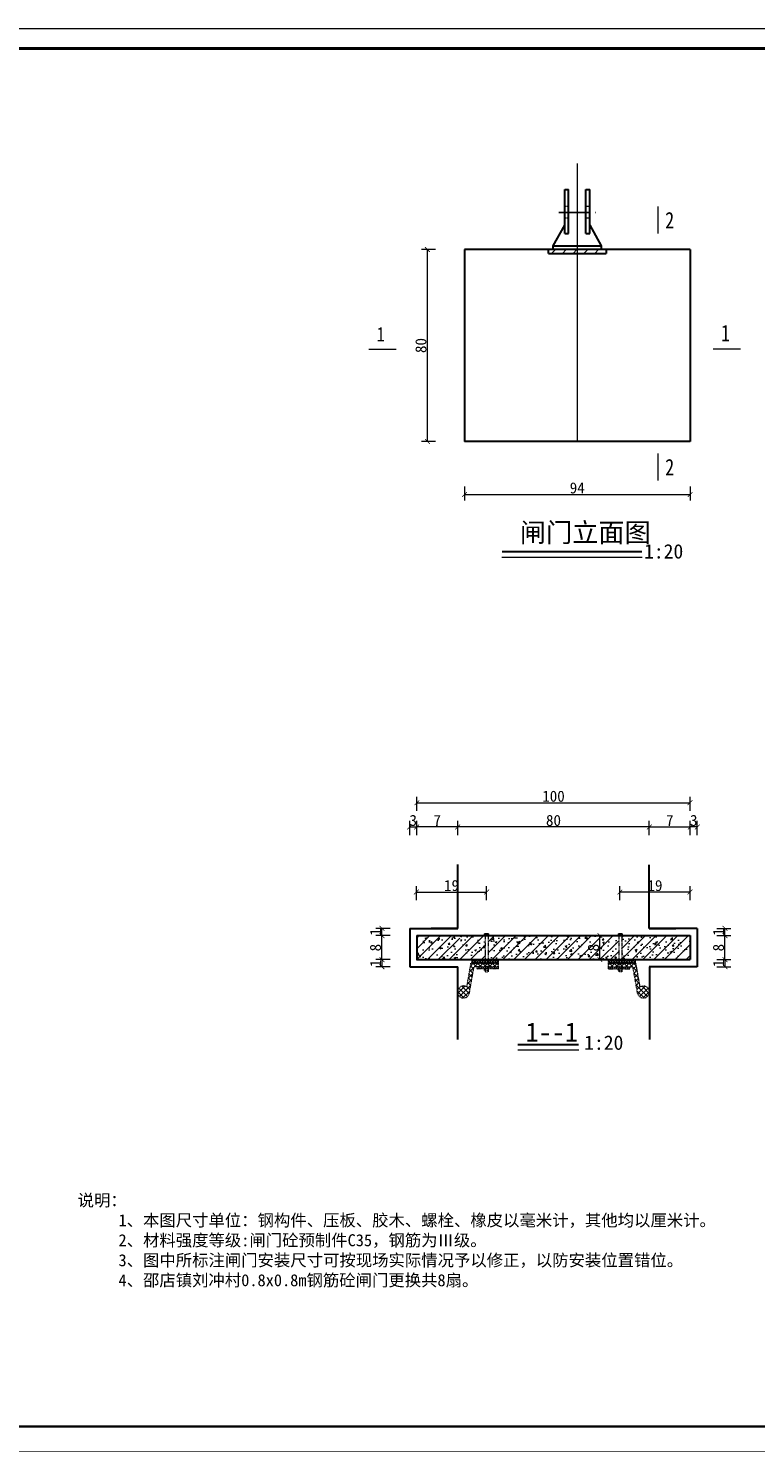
# Model space of a CAD drawing. Extents: x 36231 to 595326, y 3059 to 3871788.
# Tile 106 of 143: x 587140 to 587292, y 3866156 to 3866452. Entities that reach past the tile are written whole.
import ezdxf
from ezdxf.lldxf.tags import DXFTag

# ---------------------------------------------------------------- set-up
doc = ezdxf.new("R2010")
doc.units = 0
doc.header["$PDMODE"] = 32
doc.header["$PDSIZE"] = 0.2
doc.linetypes.add('CENTER', pattern=[50.800000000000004, 31.75, -6.35, 6.35, -6.35])
doc.linetypes.add('HIDDEN', pattern=[0.375, 0.25, -0.125])
doc.layers.get('0').update_dxf_attribs({"linetype": 'CONTINUOUS'})
doc.layers.get('Defpoints').update_dxf_attribs({"linetype": 'CONTINUOUS'})
for name, color, linetype, lineweight in [('0.09标注线', 3, 'CONTINUOUS', 9), ('0.13文字', 3, 'CONTINUOUS', 13), ('图框１', 5, 'CONTINUOUS', 60), ('文字层', 7, 'CONTINUOUS', 15), ('标注线', 7, 'CONTINUOUS', 18), ('粗实线', 1, 'CONTINUOUS', 40), ('细实线', 3, 'CONTINUOUS', 20), ('虚线', 251, 'HIDDEN', 15), ('轮廓西线', 1, 'CONTINUOUS', 15)]:
    doc.layers.add(name, color=color, linetype=linetype, lineweight=lineweight)
doc.layers.add('图层4', color=255, linetype='CONTINUOUS')
doc.layers.add('点划线', color=3, linetype='CENTER')
doc.styles.add('-仿宋_GB2312', font='仿宋_GB2312_0.ttf')
tags = doc.linetypes.add('DASHDOT2', pattern=[0.5, 0.25, -0.125, 0, -0.125]).pattern_tags.tags
tags[10:11] = [DXFTag(74, 4), DXFTag(75, 0), DXFTag(340, '0'), DXFTag(46, 1.0), DXFTag(50, 0.0), DXFTag(44, 0.0), DXFTag(45, 0.0)]
tags[8:9] = [DXFTag(74, 4), DXFTag(75, 0), DXFTag(340, '0'), DXFTag(46, 1.0), DXFTag(50, 0.0), DXFTag(44, 0.0), DXFTag(45, 0.0)]
tags[6:7] = [DXFTag(74, 4), DXFTag(75, 0), DXFTag(340, '0'), DXFTag(46, 1.0), DXFTag(50, 0.0), DXFTag(44, 0.0), DXFTag(45, 0.0)]
tags[4:5] = [DXFTag(74, 4), DXFTag(75, 0), DXFTag(340, '0'), DXFTag(46, 1.0), DXFTag(50, 0.0), DXFTag(44, 0.0), DXFTag(45, 0.0)]
doc.dimstyles.new('zzzz STANDARD', dxfattribs={"dimtxt": 2.3, "dimasz": 1, "dimexe": 1.25, "dimexo": 1.5, "dimgap": 0.2, "dimtad": 1, "dimdec": 0, "dimlfac": 10, "dimzin": 0, "dimdsep": 46, "dimtxsty": '-仿宋_GB2312', "dimblk": 'ARCHTICK', "dimcen": 0.09, "dimadec": 0, "dimazin": 0, "dimtfac": 1, "dimtdec": 0, "dimtix": 1, "dimtmove": 2, "dimatfit": 3, "dimfxl": 1.7, "dimfxlon": 1, "dimtolj": 1, "dimtzin": 0, "dimlwd": 9, "dimlwe": 9, "dimarcsym": 0})

# ---------------------------------------------------------------- blocks, each defined once
blk = doc.blocks.new('_ARCHTICK')
at = {"color": 0, "linetype": 'ByBlock', "const_width": 0.15}
blk.add_lwpolyline([(-0.5, -0.5), (0.5, 0.5)], dxfattribs=at)
blk = doc.blocks.new('*D831')
at = {"layer": 'Defpoints', "color": 0, "lineweight": 13}
for p in [(587213.7797133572, 3866256.594378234), (587219.5607642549, 3866256.594378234), (587221.010764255, 3866258.094378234)]:
    blk.add_point(p, dxfattribs=at)
at = {"layer": '细实线', "color": 0, "lineweight": 9}
for p, q in [((587215.4797133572, 3866258.094378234), (587212.5297133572, 3866258.094378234)), ((587215.4797133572, 3866256.594378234), (587212.5297133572, 3866256.594378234)), ((587213.7797133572, 3866258.094378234), (587213.7797133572, 3866256.594378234))]:
    blk.add_line(p, q, dxfattribs=at)
for p, rotation in [((587213.7797133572, 3866258.094378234), 90), ((587213.7797133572, 3866256.594378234), 270)]:
    blk.add_blockref('_ARCHTICK', p, dxfattribs=dict(at, rotation=rotation))
at = {"layer": '细实线', "color": 0, "lineweight": 9, "insert": (587212.4297133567, 3866257.344378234), "char_height": 2.3, "attachment_point": 5, "rotation": 90, "style": '-仿宋_GB2312'}
blk.add_mtext('\\A1;1', dxfattribs=at)
blk = doc.blocks.new('*D832')
at = {"layer": 'Defpoints', "color": 0, "lineweight": 13}
for p in [(587213.7797133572, 3866264.594378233), (587220.3893356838, 3866264.594378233), (587221.010764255, 3866263.094378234)]:
    blk.add_point(p, dxfattribs=at)
at = {"layer": '细实线', "color": 0, "lineweight": 9}
for p, q in [((587215.4797133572, 3866264.594378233), (587212.5297133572, 3866264.594378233)), ((587215.4797133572, 3866263.094378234), (587212.5297133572, 3866263.094378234)), ((587213.7797133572, 3866263.094378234), (587213.7797133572, 3866264.594378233))]:
    blk.add_line(p, q, dxfattribs=at)
for p, rotation in [((587213.7797133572, 3866264.594378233), 90), ((587213.7797133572, 3866263.094378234), 270)]:
    blk.add_blockref('_ARCHTICK', p, dxfattribs=dict(at, rotation=rotation))
at = {"layer": '细实线', "color": 0, "lineweight": 9, "insert": (587212.4297133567, 3866263.844378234), "char_height": 2.3, "attachment_point": 5, "rotation": 90, "style": '-仿宋_GB2312'}
blk.add_mtext('\\A1;1', dxfattribs=at)
blk = doc.blocks.new('*D822')
at = {"layer": 'Defpoints', "color": 0, "lineweight": 13}
for p in [(587221.010764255, 3866285.750641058), (587219.5607642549, 3866262.435650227), (587221.010764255, 3866258.935650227)]:
    blk.add_point(p, dxfattribs=at)
at = {"layer": '细实线', "color": 0, "lineweight": 9}
for p, q in [((587219.5607642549, 3866284.050641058), (587219.5607642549, 3866287.000641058)), ((587221.010764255, 3866284.050641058), (587221.010764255, 3866287.000641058)), ((587219.5607642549, 3866285.750641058), (587221.010764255, 3866285.750641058))]:
    blk.add_line(p, q, dxfattribs=at)
at = {"layer": '细实线', "color": 0, "lineweight": 9, "rotation": 180}
blk.add_blockref('_ARCHTICK', (587219.5607642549, 3866285.750641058), dxfattribs=at)
at = {"layer": '细实线', "color": 0, "lineweight": 9}
blk.add_blockref('_ARCHTICK', (587221.010764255, 3866285.750641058), dxfattribs=at)
at = {"layer": '细实线', "color": 0, "lineweight": 9, "insert": (587220.2857642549, 3866287.100641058), "char_height": 2.3, "attachment_point": 5, "style": '-仿宋_GB2312'}
blk.add_mtext('\\A1;3', dxfattribs=at)
blk = doc.blocks.new('*D833')
at = {"layer": 'Defpoints', "color": 0, "lineweight": 13}
for p in [(587278.010764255, 3866258.094378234), (587279.4607642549, 3866256.594378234), (587285.2418151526, 3866256.594378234)]:
    blk.add_point(p, dxfattribs=at)
at = {"layer": '细实线', "color": 0, "lineweight": 9}
for p, q in [((587283.5418151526, 3866258.094378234), (587286.4918151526, 3866258.094378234)), ((587283.5418151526, 3866256.594378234), (587286.4918151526, 3866256.594378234)), ((587285.2418151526, 3866258.094378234), (587285.2418151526, 3866256.594378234))]:
    blk.add_line(p, q, dxfattribs=at)
for p, rotation in [((587285.2418151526, 3866258.094378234), 90), ((587285.2418151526, 3866256.594378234), 270)]:
    blk.add_blockref('_ARCHTICK', p, dxfattribs=dict(at, rotation=rotation))
at = {"layer": '细实线', "color": 0, "lineweight": 9, "insert": (587283.891815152, 3866257.344378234), "char_height": 2.3, "attachment_point": 5, "rotation": 90, "style": '-仿宋_GB2312'}
blk.add_mtext('\\A1;1', dxfattribs=at)
blk = doc.blocks.new('*D823')
at = {"layer": 'Defpoints', "color": 0, "lineweight": 13}
for p in [(587278.010764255, 3866285.750641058), (587269.4607642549, 3866262.435650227), (587278.010764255, 3866258.935650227)]:
    blk.add_point(p, dxfattribs=at)
at = {"layer": '细实线', "color": 0, "lineweight": 9}
for p, q in [((587269.4607642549, 3866284.050641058), (587269.4607642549, 3866287.000641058)), ((587278.010764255, 3866284.050641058), (587278.010764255, 3866287.000641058)), ((587269.4607642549, 3866285.750641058), (587278.010764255, 3866285.750641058))]:
    blk.add_line(p, q, dxfattribs=at)
at = {"layer": '细实线', "color": 0, "lineweight": 9, "rotation": 180}
blk.add_blockref('_ARCHTICK', (587269.4607642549, 3866285.750641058), dxfattribs=at)
at = {"layer": '细实线', "color": 0, "lineweight": 9}
blk.add_blockref('_ARCHTICK', (587278.010764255, 3866285.750641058), dxfattribs=at)
at = {"layer": '细实线', "color": 0, "lineweight": 9, "insert": (587273.7357642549, 3866287.100641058), "char_height": 2.3, "attachment_point": 5, "style": '-仿宋_GB2312'}
blk.add_mtext('\\A1;7', dxfattribs=at)
blk = doc.blocks.new('*D834')
at = {"layer": 'Defpoints', "color": 0, "lineweight": 13}
for p in [(587278.010764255, 3866263.094378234), (587278.6321928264, 3866264.594378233), (587285.2418151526, 3866264.594378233)]:
    blk.add_point(p, dxfattribs=at)
at = {"layer": '细实线', "color": 0, "lineweight": 9}
for p, q in [((587283.5418151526, 3866264.594378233), (587286.4918151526, 3866264.594378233)), ((587283.5418151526, 3866263.094378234), (587286.4918151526, 3866263.094378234)), ((587285.2418151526, 3866263.094378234), (587285.2418151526, 3866264.594378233))]:
    blk.add_line(p, q, dxfattribs=at)
for p, rotation in [((587285.2418151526, 3866264.594378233), 90), ((587285.2418151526, 3866263.094378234), 270)]:
    blk.add_blockref('_ARCHTICK', p, dxfattribs=dict(at, rotation=rotation))
at = {"layer": '细实线', "color": 0, "lineweight": 9, "insert": (587283.891815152, 3866263.844378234), "char_height": 2.3, "attachment_point": 5, "rotation": 90, "style": '-仿宋_GB2312'}
blk.add_mtext('\\A1;1', dxfattribs=at)
blk = doc.blocks.new('*D825')
at = {"layer": 'Defpoints', "color": 0, "lineweight": 13}
for p in [(587278.010764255, 3866285.750641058), (587279.4607642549, 3866262.435650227), (587278.010764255, 3866258.935650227)]:
    blk.add_point(p, dxfattribs=at)
at = {"layer": '细实线', "color": 0, "lineweight": 9}
for p, q in [((587278.010764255, 3866284.050641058), (587278.010764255, 3866287.000641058)), ((587279.4607642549, 3866284.050641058), (587279.4607642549, 3866287.000641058)), ((587279.4607642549, 3866285.750641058), (587278.010764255, 3866285.750641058))]:
    blk.add_line(p, q, dxfattribs=at)
at = {"layer": '细实线', "color": 0, "lineweight": 9, "rotation": 180}
blk.add_blockref('_ARCHTICK', (587278.010764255, 3866285.750641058), dxfattribs=at)
at = {"layer": '细实线', "color": 0, "lineweight": 9}
blk.add_blockref('_ARCHTICK', (587279.4607642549, 3866285.750641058), dxfattribs=at)
at = {"layer": '细实线', "color": 0, "lineweight": 9, "insert": (587278.7357642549, 3866287.100641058), "char_height": 2.3, "attachment_point": 5, "style": '-仿宋_GB2312'}
blk.add_mtext('\\A1;3', dxfattribs=at)
blk = doc.blocks.new('*D826')
at = {"layer": 'Defpoints', "color": 0, "lineweight": 13}
for p in [(587229.5607642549, 3866285.750641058), (587229.5607642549, 3866277.90674883), (587269.4607642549, 3866277.857225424)]:
    blk.add_point(p, dxfattribs=at)
at = {"layer": '细实线', "color": 0, "lineweight": 9}
for p, q in [((587229.5607642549, 3866284.050641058), (587229.5607642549, 3866287.000641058)), ((587269.4607642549, 3866284.050641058), (587269.4607642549, 3866287.000641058)), ((587269.4607642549, 3866285.750641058), (587229.5607642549, 3866285.750641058))]:
    blk.add_line(p, q, dxfattribs=at)
at = {"layer": '细实线', "color": 0, "lineweight": 9, "rotation": 180}
blk.add_blockref('_ARCHTICK', (587229.5607642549, 3866285.750641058), dxfattribs=at)
at = {"layer": '细实线', "color": 0, "lineweight": 9}
blk.add_blockref('_ARCHTICK', (587269.4607642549, 3866285.750641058), dxfattribs=at)
at = {"layer": '细实线', "color": 0, "lineweight": 9, "insert": (587249.510764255, 3866287.100641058), "char_height": 2.3, "attachment_point": 5, "style": '-仿宋_GB2312'}
blk.add_mtext('\\A1;80', dxfattribs=at)
blk = doc.blocks.new('*D827')
at = {"layer": 'Defpoints', "color": 0, "lineweight": 13}
for p in [(587221.010764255, 3866285.750641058), (587221.010764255, 3866284.050641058), (587229.5607642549, 3866277.90674883)]:
    blk.add_point(p, dxfattribs=at)
at = {"layer": '细实线', "color": 0, "lineweight": 9}
for p, q in [((587221.010764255, 3866285.550641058), (587221.010764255, 3866287.000641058)), ((587229.5607642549, 3866284.050641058), (587229.5607642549, 3866287.000641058)), ((587229.5607642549, 3866285.750641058), (587221.010764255, 3866285.750641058))]:
    blk.add_line(p, q, dxfattribs=at)
at = {"layer": '细实线', "color": 0, "lineweight": 9, "rotation": 180}
blk.add_blockref('_ARCHTICK', (587221.010764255, 3866285.750641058), dxfattribs=at)
at = {"layer": '细实线', "color": 0, "lineweight": 9}
blk.add_blockref('_ARCHTICK', (587229.5607642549, 3866285.750641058), dxfattribs=at)
at = {"layer": '细实线', "color": 0, "lineweight": 9, "insert": (587225.2857642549, 3866287.100641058), "char_height": 2.3, "attachment_point": 5, "style": '-仿宋_GB2312'}
blk.add_mtext('\\A1;7', dxfattribs=at)
blk = doc.blocks.new('eesz')
at = {"layer": '图框１', "color": 7, "const_width": 0.46666665}
blk.add_lwpolyline([(25244.47424427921, -497.5989567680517), (25244.47424427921, -1980.561866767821), (27344.47416927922, -1980.561866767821), (27344.47416927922, -497.5989567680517)], close=True, dxfattribs=at)
blk.add_lwpolyline([(25244.47424427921, -497.5989567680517), (25244.47424427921, -1980.561866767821), (27344.47416927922, -1980.561866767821), (27344.47416927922, -497.5989567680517)], close=True, dxfattribs=at)
at = {"layer": '图框１', "color": 5, "const_width": 0.46666665}
blk.add_lwpolyline([(25244.47424427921, -497.5989567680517), (25244.47424427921, -1980.561866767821), (27344.47416927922, -1980.561866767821), (27344.47416927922, -497.5989567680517)], close=True, dxfattribs=at)
at = {"layer": '图框１', "color": 7}
blk.add_lwpolyline([(25322.25201927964, -518.3396967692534, 3.111110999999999, 3.111110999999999, 0), (27318.54824427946, -518.3396967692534, 2.592592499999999, 2.592592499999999, 0), (27318.54824427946, -1954.635941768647, 2.592592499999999, 2.592592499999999, 0), (25322.25201927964, -1954.635941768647, 2.592592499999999, 2.592592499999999, 0)], format="xyseb", close=True, dxfattribs=at)
blk.add_lwpolyline([(25322.25201927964, -518.3396967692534, 3.111110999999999, 3.111110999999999, 0), (27318.54824427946, -518.3396967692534, 2.592592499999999, 2.592592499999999, 0), (27318.54824427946, -1954.635941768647, 2.592592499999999, 2.592592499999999, 0), (25322.25201927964, -1954.635941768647, 2.592592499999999, 2.592592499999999, 0)], format="xyseb", close=True, dxfattribs=at)
at = {"layer": '图框１', "color": 5}
blk.add_lwpolyline([(25322.25201927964, -518.3396967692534, 3.111110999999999, 3.111110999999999, 0), (27318.54824427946, -518.3396967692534, 2.592592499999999, 2.592592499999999, 0), (27318.54824427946, -1954.635941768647, 2.592592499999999, 2.592592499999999, 0), (25322.25201927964, -1954.635941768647, 2.592592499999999, 2.592592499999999, 0)], format="xyseb", close=True, dxfattribs=at)
blk = doc.blocks.new('*D2063')
at = {"layer": 'Defpoints', "color": 0, "lineweight": 13}
for p in [(587259.1810198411, 3866263.094378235), (587259.1810198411, 3866263.094378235), (587259.1810198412, 3866258.094378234)]:
    blk.add_point(p, dxfattribs=at)
at = {"layer": '细实线', "color": 0, "lineweight": 9}
for p, q in [((587259.1810198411, 3866263.094378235), (587257.9310198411, 3866263.094378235)), ((587259.1810198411, 3866258.094378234), (587259.1810198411, 3866263.094378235)), ((587259.1810198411, 3866258.094378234), (587257.9310198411, 3866258.094378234))]:
    blk.add_line(p, q, dxfattribs=at)
for p, rotation in [((587259.1810198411, 3866263.094378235), 90), ((587259.1810198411, 3866258.094378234), 270)]:
    blk.add_blockref('_ARCHTICK', p, dxfattribs=dict(at, rotation=rotation))
at = {"layer": '细实线', "color": 0, "lineweight": 9, "insert": (587257.8310198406, 3866260.594378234), "char_height": 2.3, "attachment_point": 5, "rotation": 90, "style": '-仿宋_GB2312'}
blk.add_mtext('\\A1;8', dxfattribs=at)
blk = doc.blocks.new('*D2065')
at = {"layer": 'Defpoints', "color": 0, "lineweight": 13}
for p in [(587263.3450890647, 3866272.181941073), (587277.9607642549, 3866263.094378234), (587263.3450890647, 3866255.527032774)]:
    blk.add_point(p, dxfattribs=at)
at = {"layer": '细实线', "color": 0, "lineweight": 9}
for p, q in [((587263.3450890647, 3866270.481941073), (587263.3450890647, 3866273.431941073)), ((587277.9607642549, 3866272.181941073), (587263.3450890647, 3866272.181941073)), ((587277.9607642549, 3866270.481941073), (587277.9607642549, 3866273.431941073))]:
    blk.add_line(p, q, dxfattribs=at)
at = {"layer": '细实线', "color": 0, "lineweight": 9, "rotation": 180}
blk.add_blockref('_ARCHTICK', (587263.3450890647, 3866272.181941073), dxfattribs=at)
at = {"layer": '细实线', "color": 0, "lineweight": 9}
blk.add_blockref('_ARCHTICK', (587277.9607642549, 3866272.181941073), dxfattribs=at)
at = {"layer": '细实线', "color": 0, "lineweight": 9, "insert": (587270.6529266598, 3866273.531941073), "char_height": 2.3, "attachment_point": 5, "style": '-仿宋_GB2312'}
blk.add_mtext('\\A1;19', dxfattribs=at)

msp = doc.modelspace()

# ---------------------------------------------------------------- hatches: boundary and pattern name
at = {"layer": '0.09标注线', "lineweight": 13}
h = msp.add_hatch(dxfattribs=at)
h.set_pattern_fill('ANSI31', color=256, scale=0.5, style=0)
h.set_pattern_definition([(45, (587221.010764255, 3866258.094378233), (-1.122532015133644, 1.122532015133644), [])])
h.paths.add_polyline_path([(587278.0107642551, 3866258.094378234), (587278.010764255, 3866263.094378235), (587269.0232642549, 3866263.094378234), (587269.0232642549, 3866262.182041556, -0.5773502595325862), (587268.8635538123, 3866262.089832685, 0.1316525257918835), (587268.9167906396, 3866262.075567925, 0.4142135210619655), (587269.0232642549, 3866262.182041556), (587269.0232642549, 3866263.094378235), (587263.6950890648, 3866263.094378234), (587263.6950890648, 3866258.094378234), (587266.4950890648, 3866258.094378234)])
h.paths.add_polyline_path([(587263.0950890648, 3866258.094378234), (587263.0950890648, 3866263.094378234), (587235.926439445, 3866263.094378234), (587235.926439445, 3866258.094378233), (587238.1264394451, 3866258.094378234)])
h.paths.add_polyline_path([(587235.3264394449, 3866258.094378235), (587235.326439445, 3866263.094378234), (587230.2112115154, 3866263.094378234), (587230.2112115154, 3866262.182041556, -1.000033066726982), (587229.9982642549, 3866262.182041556), (587229.9982642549, 3866263.094378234), (587222.6232642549, 3866263.094378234), (587222.6232642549, 3866262.182041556, -1), (587222.4103169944, 3866262.182041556), (587222.4103169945, 3866263.094378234), (587221.0107642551, 3866263.094378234), (587221.010764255, 3866258.094378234)])
h.paths.add_polyline_path([(587256.0613004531, 3866258.682891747), (587256.0613004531, 3866262.50586472), (587259.5113004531, 3866262.50586472), (587259.5113004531, 3866258.682891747)], flags=24)
h = msp.add_hatch(dxfattribs=at)
h.set_pattern_fill('AR-CONC', color=256, scale=0.02, style=0)
h.set_pattern_definition([(49.99999999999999, (587221.010764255, 3866258.094378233), (3.64369337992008, -0.3187817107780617), [0.381, -4.191000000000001]), (355, (587221.010764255, 3866258.094378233), (-0.7048565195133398, 3.8211328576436), [0.3048, -3.3528]), (100.451, (587221.314404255, 3866258.067813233), (2.938850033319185, 3.502333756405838), [0.3238, -3.5618]), (46.18420000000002, (587221.010764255, 3866259.110378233), (5.421580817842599, -0.8408465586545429), [0.5714999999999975, -6.28649999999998]), (96.6356, (587221.462562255, 3866259.040308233), (4.748084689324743, 4.948511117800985), [0.4857, -5.3427]), (351.1840000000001, (587221.010764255, 3866259.110378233), (4.748092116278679, 4.948502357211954), [0.4572, -5.0292]), (21, (587221.518764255, 3866258.856378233), (3.032297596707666, -2.04531037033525), [0.381, -4.191000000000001]), (326.0000000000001, (587221.518764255, 3866258.856378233), (1.236040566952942, 3.683759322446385), [0.3048, -3.3528]), (71.4514, (587221.771454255, 3866258.685936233), (4.268329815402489, 1.638457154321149), [0.3238, -3.5618]), (37.50000000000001, (587221.010764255, 3866258.094378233), (0.06177206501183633, 1.691100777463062), [0, -3.31216, 0, -3.4036, 0, -3.3655]), (7.499999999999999, (587221.010764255, 3866258.094378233), (1.336393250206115, 2.00361149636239), [0, -1.94056, 0, -3.23596, 0, -1.2827]), (327.5, (587219.877924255, 3866258.094378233), (2.711811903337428, -0.1145748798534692), [0, -1.27, 0, -3.9624, 0, -5.2578]), (317.5, (587219.369924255, 3866258.094378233), (2.962583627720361, 0.5085298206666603), [0, -1.651, 0, -2.63144, 0, -3.7338])])
h.paths.add_polyline_path([(587263.6950890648, 3866258.094378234), (587266.4950890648, 3866258.094378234), (587278.0107642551, 3866258.094378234), (587278.010764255, 3866263.094378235), (587269.0232642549, 3866263.094378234), (587269.0232642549, 3866262.182041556, -0.5773502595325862), (587268.8635538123, 3866262.089832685, 0.1316525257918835), (587268.9167906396, 3866262.075567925, 0.4142135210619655), (587269.0232642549, 3866262.182041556), (587269.0232642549, 3866263.094378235), (587263.6950890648, 3866263.094378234)])
h.paths.add_polyline_path([(587235.9264394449, 3866263.094378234), (587235.926439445, 3866258.094378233), (587238.1264394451, 3866258.094378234), (587263.0950890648, 3866258.094378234), (587263.0950890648, 3866263.094378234)])
h.paths.add_polyline_path([(587230.2112115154, 3866263.094378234), (587230.2112115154, 3866262.182041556, -1.000033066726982), (587229.9982642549, 3866262.182041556), (587229.9982642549, 3866263.094378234), (587222.6232642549, 3866263.094378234), (587222.6232642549, 3866262.182041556, -1), (587222.4103169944, 3866262.182041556), (587222.4103169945, 3866263.094378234), (587221.0107642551, 3866263.094378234), (587221.010764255, 3866258.094378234), (587235.3264394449, 3866258.094378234), (587235.326439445, 3866263.094378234)])
h.paths.add_polyline_path([(587256.0613004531, 3866258.682891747), (587256.0613004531, 3866262.50586472), (587259.5113004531, 3866262.50586472), (587259.5113004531, 3866258.682891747)], flags=24)
at = {"layer": '标注线'}
h = msp.add_hatch(dxfattribs=at)
h.set_pattern_fill('ANSI31', scale=0.5, style=0)
h.set_pattern_definition([(45, (585288.1742030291, 3864608.27430203), (-1.122532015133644, 1.122532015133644), [])])
h.paths.add_polyline_path([(587260.4557528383, 3866406.121545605), (587248.4557528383, 3866406.121545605), (587248.4557528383, 3866405.321545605), (587260.4557528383, 3866405.321545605)])
at = {"layer": '虚线', "ltscale": 0.1}
h = msp.add_hatch(dxfattribs=at)
h.set_pattern_fill('ANSI37', scale=0.45, angle=180, style=0)
h.set_pattern_definition([(135, (583921.5651220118, 3865643.547618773), (0.5051394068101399, 0.50513940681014), []), (45.00000000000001, (583921.5651220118, 3865643.547618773), (0.50513940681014, -0.5051394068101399), [])])
h.paths.add_polyline_path([(587231.9868565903, 3866251.127318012, -3.353267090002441), (587231.447189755, 3866252.385793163), (587232.3215220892, 3866257.344378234), (587238.0715220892, 3866257.344378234), (587238.0715220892, 3866256.594378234), (587232.9508468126, 3866256.594378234)])
h = msp.add_hatch(dxfattribs=at)
h.set_pattern_fill('_USER', scale=0.375, angle=135, style=0, double=1, pattern_type=0)
h.set_pattern_definition([(225, (585886.1196602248, 3865790.405275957), (-0.2651650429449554, 0.2651650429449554), []), (135, (585886.1196602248, 3865790.405275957), (0.2651650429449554, 0.2651650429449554), [])])
h.paths.add_polyline_path([(587232.4715220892, 3866257.344378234), (587232.4715220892, 3866258.094378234), (587238.0715220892, 3866258.094378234), (587238.0715220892, 3866257.344378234)])
h = msp.add_hatch(dxfattribs=at)
h.set_pattern_fill('ANSI31', scale=0.1, angle=180, style=0)
h.set_pattern_definition([(135, (585886.1196602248, 3865792.544515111), (0.2245064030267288, 0.2245064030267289), [])])
h.paths.add_polyline_path([(587238.0715220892, 3866256.194378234), (587233.5715220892, 3866256.194378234), (587233.5715220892, 3866256.594378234), (587238.0715220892, 3866256.594378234)])
h = msp.add_hatch(dxfattribs=at)
h.set_pattern_fill('_USER', scale=0.375, angle=135, style=0, double=1, pattern_type=0)
h.set_pattern_definition([(315, (588612.8969509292, 3865790.405275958), (0.2651650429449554, 0.2651650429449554), []), (45.00000000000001, (588612.8969509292, 3865790.405275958), (-0.2651650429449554, 0.2651650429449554), [])])
h.paths.add_polyline_path([(587266.5450890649, 3866257.344378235), (587266.5450890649, 3866258.094378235), (587260.9450890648, 3866258.094378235), (587260.9450890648, 3866257.344378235)])
h = msp.add_hatch(dxfattribs=at)
h.set_pattern_fill('ANSI37', scale=0.45, angle=180, style=0)
h.set_pattern_definition([(45.00000000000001, (590577.4514891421, 3865643.547618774), (-0.5051394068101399, 0.50513940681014), []), (135, (590577.4514891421, 3865643.547618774), (-0.50513940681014, -0.5051394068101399), [])])
h.paths.add_polyline_path([(587267.0297545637, 3866251.127318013, 3.353267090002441), (587267.5694213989, 3866252.385793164), (587266.6950890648, 3866257.344378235), (587260.9450890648, 3866257.344378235), (587260.9450890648, 3866256.594378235), (587266.0657643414, 3866256.594378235)])
h = msp.add_hatch(dxfattribs=at)
h.set_pattern_fill('ANSI31', scale=0.1, angle=180, style=0)
h.set_pattern_definition([(45.00000000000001, (588612.8969509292, 3865792.544515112), (-0.2245064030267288, 0.2245064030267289), [])])
h.paths.add_polyline_path([(587260.9450890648, 3866256.194378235), (587265.4450890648, 3866256.194378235), (587265.4450890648, 3866256.594378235), (587260.9450890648, 3866256.594378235)])

# ---------------------------------------------------------------- linework, layer by layer
at = {"layer": '0.13文字', "lineweight": 13}
msp.add_line((590756.6746656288, 3866452.176404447), (583564.2750096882, 3866452.176404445), dxfattribs=at)
at = {"layer": '图层4', "color": 7}
for p, q in [((587235.1715220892, 3866263.494378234), (587235.1715220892, 3866263.094378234)), ((587235.9715220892, 3866263.494378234), (587235.1715220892, 3866263.494378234)), ((587235.9715220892, 3866263.494378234), (587235.9715220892, 3866263.094378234)), ((587263.0450890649, 3866263.494378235), (587263.8450890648, 3866263.494378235)), ((587263.0450890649, 3866263.494378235), (587263.0450890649, 3866263.094378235)), ((587263.8450890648, 3866263.494378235), (587263.8450890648, 3866263.094378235))]:
    msp.add_line(p, q, dxfattribs=at)
at = {"layer": '标注线', "color": 7}
for p, q in [((587238.7700516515, 3866341.974361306), (587267.98094927, 3866341.974361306)), ((587242.0495510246, 3866239.281289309), (587254.7611303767, 3866239.281289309))]:
    msp.add_line(p, q, dxfattribs=at)
for points, const_width in [([(587271.2894965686, 3866409.407499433), (587271.2894965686, 3866415.148706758)], 0.28), ([(587216.7703362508, 3866385.356633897), (587211.0291289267, 3866385.356633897)], 0.28), ([(587288.4806368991, 3866385.378430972), (587282.739429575, 3866385.378430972)], 0.28), ([(587271.2894965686, 3866357.921908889), (587271.2894965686, 3866363.663116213)], 0.28), ([(587238.7700516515, 3866343.155677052), (587267.98094927, 3866343.155677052)], 0.4), ([(587242.0495510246, 3866240.355249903), (587254.7611303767, 3866240.355249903)], 0.4)]:
    msp.add_lwpolyline(points, dxfattribs=dict(at, const_width=const_width))
at = {"layer": '点划线', "color": 7, "ltscale": 0.2}
msp.add_line((587250.6448222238, 3866413.871545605), (587258.3550739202, 3866413.871545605), dxfattribs=at)
at = {"layer": '细实线', "color": 1, "linetype": 'DASHDOT2', "ltscale": 9}
msp.add_line((587254.4557528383, 3866424.070886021), (587254.4557528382, 3866366.121545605), dxfattribs=at)
at = {"layer": '细实线', "ltscale": 8}
msp.add_line((587221.010764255, 3866258.094378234), (587221.010764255, 3866260.594378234), dxfattribs=at)
at = {"layer": '虚线', "color": 7}
for p, q in [((587251.8557528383, 3866415.151545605), (587252.6557528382, 3866415.151545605)), ((587256.2557528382, 3866415.151545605), (587257.0557528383, 3866415.151545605)), ((587251.8557528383, 3866412.751545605), (587252.6557528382, 3866412.751545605)), ((587256.2557528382, 3866412.751545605), (587257.0557528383, 3866412.751545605))]:
    msp.add_line(p, q, dxfattribs=at)
at = {"layer": '虚线', "color": 7, "ltscale": 0.1}
for p, q in [((587235.2715220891, 3866263.094378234), (587235.2715220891, 3866255.594378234)), ((587235.8715220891, 3866263.094378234), (587235.8715220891, 3866255.594378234)), ((587263.1450890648, 3866263.094378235), (587263.1450890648, 3866255.594378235)), ((587263.7450890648, 3866263.094378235), (587263.7450890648, 3866255.594378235)), ((587231.447189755, 3866252.385793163), (587232.3215220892, 3866257.344378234)), ((587231.9868565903, 3866251.127318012), (587232.9508468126, 3866256.594378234)), ((587238.0715220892, 3866257.344378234), (587232.3215220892, 3866257.344378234)), ((587232.4715220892, 3866258.094378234), (587232.4715220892, 3866257.344378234)), ((587232.4715220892, 3866257.344378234), (587238.0715220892, 3866257.344378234)), ((587238.0715220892, 3866256.594378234), (587232.9508468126, 3866256.594378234)), ((587233.5715220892, 3866256.594378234), (587233.5715220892, 3866256.194378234)), ((587238.0715220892, 3866257.344378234), (587238.0715220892, 3866258.094378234)), ((587238.0715220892, 3866256.194378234), (587238.0715220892, 3866257.344378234)), ((587260.9450890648, 3866257.344378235), (587260.9450890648, 3866258.094378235)), ((587260.9450890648, 3866256.194378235), (587260.9450890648, 3866257.344378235)), ((587260.9450890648, 3866257.344378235), (587266.6950890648, 3866257.344378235)), ((587266.5450890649, 3866257.344378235), (587260.9450890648, 3866257.344378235)), ((587260.9450890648, 3866256.594378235), (587266.0657643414, 3866256.594378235)), ((587265.4450890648, 3866256.594378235), (587265.4450890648, 3866256.194378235)), ((587267.0297545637, 3866251.127318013), (587266.0657643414, 3866256.594378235)), ((587266.5450890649, 3866258.094378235), (587266.5450890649, 3866257.344378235)), ((587267.5694213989, 3866252.385793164), (587266.6950890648, 3866257.344378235)), ((587238.0715220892, 3866256.194378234), (587233.5715220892, 3866256.194378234)), ((587235.1715220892, 3866255.794378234), (587235.1715220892, 3866256.194378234)), ((587235.9715220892, 3866255.794378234), (587235.1715220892, 3866255.794378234)), ((587235.2715220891, 3866255.794378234), (587235.2715220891, 3866255.527032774)), ((587235.2715220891, 3866255.527032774), (587235.8715220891, 3866255.527032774)), ((587235.8715220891, 3866255.794378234), (587235.8715220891, 3866255.527032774)), ((587235.9715220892, 3866255.794378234), (587235.9715220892, 3866256.194378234)), ((587260.9450890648, 3866256.194378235), (587265.4450890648, 3866256.194378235)), ((587263.0450890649, 3866255.794378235), (587263.0450890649, 3866256.194378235)), ((587263.0450890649, 3866255.794378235), (587263.8450890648, 3866255.794378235)), ((587263.1450890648, 3866255.794378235), (587263.1450890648, 3866255.527032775)), ((587263.7450890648, 3866255.527032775), (587263.1450890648, 3866255.527032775)), ((587263.7450890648, 3866255.794378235), (587263.7450890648, 3866255.527032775)), ((587263.8450890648, 3866255.794378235), (587263.8450890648, 3866256.194378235))]:
    msp.add_line(p, q, dxfattribs=at)
for centre, start, end in [((587230.755846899, 3866251.344378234), 56.42182154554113, 349.9999999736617), ((587268.260764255, 3866251.344378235), 190.0000000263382, 123.5781784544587)]:
    msp.add_arc(centre, 1.25, start, end, dxfattribs=at)
at = {"layer": '轮廓西线', "color": 4, "lineweight": 30}
for p, q in [((587251.8557528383, 3866409.442366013), (587251.8557528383, 3866418.642366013)), ((587251.8650088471, 3866418.642338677), (587252.6650088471, 3866418.642338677)), ((587252.6557528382, 3866409.442366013), (587252.6557528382, 3866418.642366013)), ((587256.2557528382, 3866409.442366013), (587256.2557528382, 3866418.642366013)), ((587256.2650088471, 3866418.642338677), (587257.065008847, 3866418.642338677)), ((587257.0557528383, 3866409.442366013), (587257.0557528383, 3866418.642366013)), ((587249.4557528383, 3866406.921545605), (587251.8557528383, 3866411.201545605)), ((587257.0557528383, 3866411.201545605), (587259.4557528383, 3866406.921545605)), ((587251.8557528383, 3866409.442366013), (587252.6557528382, 3866409.442366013)), ((587256.2557528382, 3866409.442366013), (587257.0557528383, 3866409.442366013)), ((587230.9557528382, 3866406.121545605), (587230.9557528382, 3866366.121545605)), ((587277.9557528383, 3866406.121545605), (587230.9557528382, 3866406.121545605)), ((587248.4557528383, 3866405.321545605), (587248.4557528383, 3866406.121545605)), ((587248.4557528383, 3866405.321545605), (587260.4557528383, 3866405.321545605)), ((587249.4557528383, 3866406.921545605), (587259.4557528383, 3866406.921545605)), ((587249.4557528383, 3866406.121545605), (587249.4557528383, 3866406.921545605)), ((587259.4557528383, 3866406.921545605), (587259.4557528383, 3866406.121545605)), ((587260.4557528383, 3866406.121545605), (587260.4557528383, 3866405.321545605)), ((587277.9557528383, 3866406.121545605), (587277.9557528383, 3866366.121545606)), ((587277.9557528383, 3866366.121545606), (587230.9557528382, 3866366.121545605)), ((587229.5607642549, 3866264.594378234), (587229.5607642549, 3866277.90674883)), ((587269.4607642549, 3866264.594378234), (587269.4607642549, 3866277.857225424)), ((587219.5607642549, 3866264.594378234), (587229.5607642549, 3866264.594378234)), ((587219.5607642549, 3866264.594378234), (587219.5607642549, 3866256.594378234)), ((587219.5607642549, 3866264.594378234), (587229.5607642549, 3866264.594378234)), ((587221.010764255, 3866263.094378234), (587221.010764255, 3866258.094378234)), ((587221.010764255, 3866263.094378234), (587278.010764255, 3866263.094378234)), ((587229.5607642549, 3866264.594378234), (587224.0152966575, 3866264.594378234)), ((587279.4607642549, 3866264.594378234), (587269.4607642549, 3866264.594378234)), ((587269.4607642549, 3866264.594378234), (587275.0062318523, 3866264.594378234)), ((587279.4607642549, 3866264.594378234), (587269.4607642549, 3866264.594378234)), ((587278.010764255, 3866263.094378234), (587278.010764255, 3866258.094378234)), ((587279.4607642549, 3866264.594378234), (587279.4607642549, 3866256.594378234)), ((587219.5607642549, 3866256.594378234), (587229.5607642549, 3866256.594378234)), ((587221.010764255, 3866258.094378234), (587278.010764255, 3866258.094378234)), ((587229.510764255, 3866256.594378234), (587229.510764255, 3866241.41493897)), ((587279.4607642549, 3866256.594378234), (587269.4607642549, 3866256.594378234)), ((587269.510764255, 3866256.594378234), (587269.510764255, 3866241.41493897))]:
    msp.add_line(p, q, dxfattribs=at)

# ---------------------------------------------------------------- block references
at = {"layer": '文字层', "xscale": 0.1999999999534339, "yscale": 0.2000000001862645, "zscale": 0.2}
msp.add_blockref('eesz', (582053.707793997, 3866551.696195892), dxfattribs=at)

# ---------------------------------------------------------------- texts
at = {"layer": '粗实线', "insert": (587150.3804347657, 3866209.176662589), "char_height": 2.5, "width": 196.2688848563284, "attachment_point": 1, "style": '-仿宋_GB2312'}
msp.add_mtext('{\\C0;说明：\\P     1、本图尺寸单位：钢构件、压板、胶木、螺栓、橡皮以毫米计，其他均以厘米计。\\P     2、材料强度等级:闸门砼预制件C35，钢筋为Ⅲ级。\\P\\C7;     3、图中所标注闸门安装尺寸可按现场实际情况予以修正，以防安装位置错位。\\P     4、\\A1;邵店镇刘冲村\\A0;0.8x0.8m钢筋砼闸门更换共8扇。}', dxfattribs=at)
at = {"layer": '细实线', "color": 7, "style": '-仿宋_GB2312', "width": 0.8}
for s, height, p in [('2', 3.45, (587272.7770041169, 3866410.519763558)), ('1', 3.45, (587284.4109626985, 3866387.000319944)), ('1', 3, (587212.7006620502, 3866386.978522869)), ('2', 3.45, (587272.7770041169, 3866359.034173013))]:
    msp.add_text(s, height=height, dxfattribs=at).set_placement(p)
at = {"layer": '细实线', "attachment_point": 1, "style": '-仿宋_GB2312'}
for s, insert, char_height, width in [('{\\C0;闸门立面图}', (587242.4907807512, 3866349.144078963), 4, 45.50907502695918), ('{\\C0;1:20}', (587268.3841694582, 3866344.711508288), 3, 15.22122881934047), ('{\\C0;1--1}', (587243.7092072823, 3866244.995242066), 4, 45.50907502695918), ('{\\C0;1:20}', (587255.9076045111, 3866242.286038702), 3, 15.22122881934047)]:
    msp.add_mtext(s, dxfattribs=dict(at, insert=insert, char_height=char_height, width=width))

# ---------------------------------------------------------------- dimensions: what is measured, and where the dimension line sits
at = {"layer": '细实线', "lineweight": 9}
msp.add_linear_dim(base=(587223.2493678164, 3866406.121545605), p1=(587230.9557528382, 3866366.121545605), p2=(587231.9436776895, 3866406.121545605), angle=90, dimstyle='zzzz STANDARD', override={"dimlfac": 2}, dxfattribs=at).render()
msp.add_linear_dim(base=(587277.9557528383, 3866355.060961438), p1=(587230.9557528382, 3866366.121545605), p2=(587277.9557528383, 3866366.121545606), dimstyle='zzzz STANDARD', override={"dimlfac": 2}, dxfattribs=at).render()
for base, p1, p2, text in [((587277.9607642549, 3866290.79693322), (587221.0607642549, 3866263.094378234), (587277.9607642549, 3866263.094378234), '100'), ((587235.576439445, 3866272.181941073), (587220.9607642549, 3866263.094378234), (587235.576439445, 3866255.527032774), '19')]:
    msp.add_linear_dim(base=base, p1=p1, p2=p2, text=text, dimstyle='zzzz STANDARD', override={"dimlfac": 2}, dxfattribs=at).render()
dim = msp.add_linear_dim(base=(587221.010764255, 3866285.750641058), p1=(587219.5607642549, 3866262.435650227), p2=(587221.010764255, 3866258.935650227), dimstyle='zzzz STANDARD', override={"dimlfac": 2}, dxfattribs=at)
dim.commit()
dim.dimension.update_dxf_attribs({"geometry": '*D822', "text_midpoint": (587220.2857642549, 3866287.100641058)})
for base, p1, p2, text, picture, middle in [((587221.010764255, 3866285.750641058), (587229.5607642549, 3866277.90674883), (587221.010764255, 3866284.050641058), '7', '*D827', (587225.2857642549, 3866287.100641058)), ((587229.5607642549, 3866285.750641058), (587269.4607642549, 3866277.857225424), (587229.5607642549, 3866277.90674883), '80', '*D826', (587249.510764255, 3866287.100641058))]:
    dim = msp.add_linear_dim(base=base, p1=p1, p2=p2, text=text, dimstyle='zzzz STANDARD', override={"dimlfac": 2}, dxfattribs=at)
    dim.commit()
    dim.dimension.update_dxf_attribs({"geometry": picture, "text_midpoint": middle})
for base, p1, p2, angle, text, picture, middle in [((587278.010764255, 3866285.750641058), (587269.4607642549, 3866262.435650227), (587278.010764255, 3866258.935650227), 180, '7', '*D823', (587273.7357642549, 3866287.100641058)), ((587213.7797133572, 3866264.594378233), (587221.010764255, 3866263.094378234), (587220.3893356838, 3866264.594378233), 90, '1', '*D832', (587212.4297133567, 3866263.844378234)), ((587259.1810198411, 3866263.094378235), (587259.1810198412, 3866258.094378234), (587259.1810198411, 3866263.094378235), 90, '8', '*D2063', (587257.8310198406, 3866260.594378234)), ((587285.2418151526, 3866264.594378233), (587278.010764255, 3866263.094378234), (587278.6321928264, 3866264.594378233), 90, '1', '*D834', (587283.891815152, 3866263.844378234)), ((587213.7797133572, 3866256.594378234), (587221.010764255, 3866258.094378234), (587219.5607642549, 3866256.594378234), 90, '1', '*D831', (587212.4297133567, 3866257.344378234)), ((587285.2418151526, 3866256.594378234), (587278.010764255, 3866258.094378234), (587279.4607642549, 3866256.594378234), 90, '1', '*D833', (587283.891815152, 3866257.344378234))]:
    dim = msp.add_linear_dim(base=base, p1=p1, p2=p2, angle=angle, text=text, dimstyle='zzzz STANDARD', override={"dimlfac": 2}, dxfattribs=at)
    dim.commit()
    dim.dimension.update_dxf_attribs({"geometry": picture, "text_midpoint": middle})
dim = msp.add_linear_dim(base=(587278.010764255, 3866285.750641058), p1=(587279.4607642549, 3866262.435650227), p2=(587278.010764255, 3866258.935650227), angle=180, dimstyle='zzzz STANDARD', override={"dimlfac": 2}, dxfattribs=at)
dim.commit()
dim.dimension.update_dxf_attribs({"geometry": '*D825', "text_midpoint": (587278.7357642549, 3866287.100641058)})
dim = msp.add_linear_dim(base=(587263.3450890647, 3866272.181941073), p1=(587277.9607642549, 3866263.094378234), p2=(587263.3450890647, 3866255.527032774), angle=180, text='19', dimstyle='zzzz STANDARD', override={"dimlfac": 2}, dxfattribs=at)
dim.commit()
dim.dimension.update_dxf_attribs({"geometry": '*D2065', "text_midpoint": (587270.6529266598, 3866273.531941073), "dimtype": 160})
for base, p1, p2 in [((587213.7797133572, 3866263.094378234), (587221.010764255, 3866258.094378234), (587221.0607642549, 3866263.094378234)), ((587285.2418151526, 3866263.094378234), (587278.010764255, 3866258.094378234), (587277.9607642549, 3866263.094378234))]:
    msp.add_linear_dim(base=base, p1=p1, p2=p2, angle=90, text='8', dimstyle='zzzz STANDARD', override={"dimlfac": 2}, dxfattribs=at).render()

doc.saveas('drawing.dxf')
